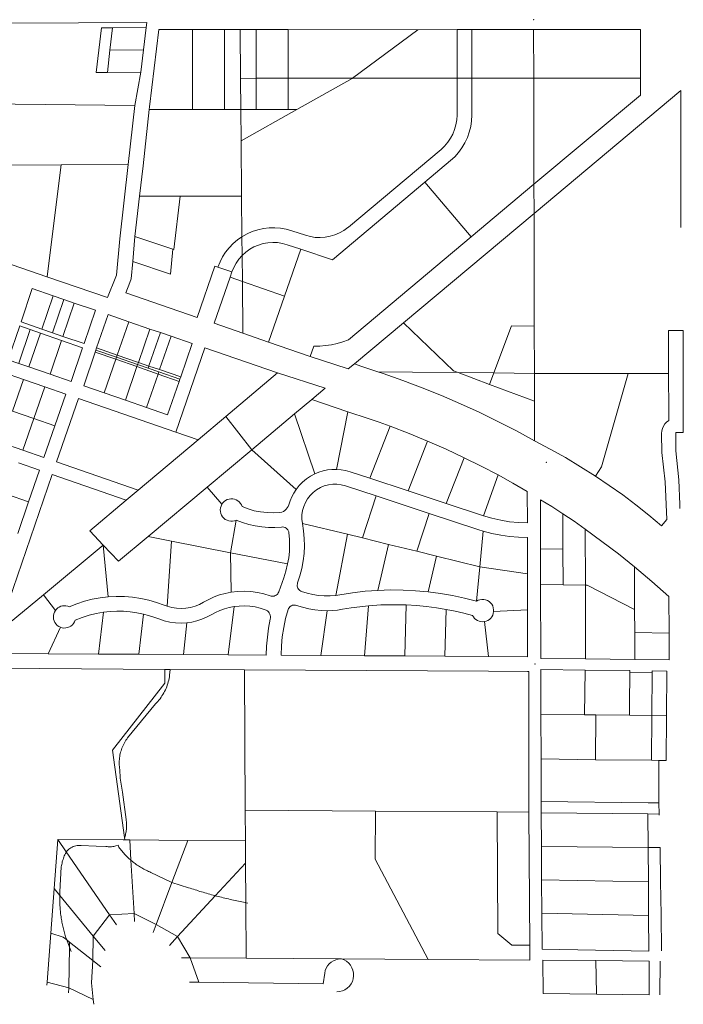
# Model space of a CAD drawing. Extents: x 383245 to 391947, y 95455 to 99861.
# Tile 5 of 5: x 388978 to 391947, y 95455 to 99861. Entities that reach past the tile are written whole.
import ezdxf

# ---------------------------------------------------------------- set-up
doc = ezdxf.new("R2010")
doc.units = 0
doc.header["$LTSCALE"] = 0.005
doc.header["$MEASUREMENT"] = 0
doc.linetypes.add('Erwl', pattern=[0.8, 0.175, -0.05, 0.35, -0.05, 0.175])
doc.layers.add('Default_1', color=5, linetype='Continuous', lineweight=18, plot=False)
doc.layers.add('E_RW_Existing', color=1, linetype='Erwl', lineweight=25)

msp = doc.modelspace()

# ---------------------------------------------------------------- linework, layer by layer
at = {"layer": 'Default_1'}
for p in [(391276.9, 99860.9), (391334.5, 97880.5), (391283.6, 96977.1)]:
    msp.add_point(p, dxfattribs=at)
at = {"layer": 'E_RW_Existing', "linetype": 'Continuous', "lineweight": 18}
for p, q in [((388935, 99844.8), (389546.7, 99849)), ((389546.7, 99849), (389543.9, 99825.4)), ((389320.6, 99624.7), (389343.9, 99824)), ((389343.9, 99824), (389393.9, 99824.4)), ((389393.9, 99824.4), (389382.2, 99724.4)), ((389543.9, 99825.4), (389393.9, 99824.4)), ((389532.2, 99725.4), (389543.9, 99825.4)), ((389601, 99816.8), (389559, 99470.9)), ((389751, 99816.9), (389601, 99816.8)), ((389751.1, 99459.4), (389751, 99816.9)), ((389751, 99816.9), (389893.7, 99816.9)), ((389893.7, 99816.9), (389963.8, 99816.9)), ((389893.7, 99459.3), (389893.7, 99816.9)), ((389963.8, 99816.9), (389965.9, 99598.4)), ((390036.4, 99816.9), (390179, 99816.9)), ((390758.7, 99815.7), (390179, 99816.9)), ((390758.7, 99815.7), (390934.5, 99817)), ((390934.5, 99817), (391000.4, 99817)), ((391276.9, 99817), (391000.4, 99817)), ((391277.5, 99599.5), (391277, 99817)), ((389382.2, 99724.4), (389370.6, 99625.1)), ((389382.2, 99724.4), (389532.2, 99725.4)), ((389532.2, 99725.4), (389520.6, 99626.1)), ((389520.6, 99626.1), (389370.6, 99625.1)), ((389492.7, 99477.6), (389520.6, 99626.1)), ((389967.2, 99459.3), (389965.9, 99598.4)), ((390217.7, 99459.5), (390465.5, 99598)), ((391277.5, 99599.5), (391755.1, 99599.9)), ((391278.9, 98994.2), (391934.9, 99544)), ((391935.9, 98930.6), (391934.9, 99544)), ((389492.7, 99477.6), (389463.3, 99213.2)), ((389557.8, 99459.4), (389530.4, 99206.5)), ((389559, 99470.9), (389557.8, 99459.4)), ((389557.8, 99459.4), (389751.1, 99459.4)), ((389751.1, 99459.4), (389893.7, 99459.3)), ((389968.5, 99319.5), (389967.2, 99459.3)), ((389968.5, 99319.5), (390217.7, 99459.5)), ((390179.1, 99459.4), (390036.4, 99459.4)), ((390179.1, 99459.4), (390217.7, 99459.5)), ((390863.1, 99280.6), (390448.7, 98932.7)), ((389463.3, 99213.2), (389426.5, 98879.6)), ((389530.4, 99206.5), (389514.2, 99071)), ((390905.5, 99230.1), (390791.2, 99134.1)), ((390791.2, 99134.1), (390377.1, 98786.5)), ((390791.2, 99134.1), (390997.3, 98888.5)), ((389514.2, 99071), (389494, 98890.3)), ((389514.2, 99071), (389695.8, 99071.3)), ((389668.2, 98832.6), (389695.8, 99071.3)), ((390694.7, 98504.6), (391278.9, 98994.2)), ((389426.5, 98879.6), (389411.9, 98717.3)), ((389483.9, 98778.2), (389494, 98890.3)), ((389494, 98890.3), (389663.2, 98834.2)), ((390256.8, 98896.2), (390195.5, 98916.6)), ((390997.3, 98888.5), (390448.9, 98428.8)), ((390235.3, 98833.7), (390174.5, 98854)), ((389653.1, 98722.5), (389663.2, 98834.2)), ((389663.2, 98834.2), (389668.2, 98832.6)), ((390162.8, 98624.3), (390235.3, 98833.7)), ((390377.1, 98786.5), (390235.3, 98833.7)), ((389476.8, 98701.4), (389483.9, 98778.2)), ((389483.9, 98778.2), (389653.1, 98722.5)), ((389851.7, 98758.2), (389772.3, 98528.2)), ((389864.9, 98753.6), (389851.7, 98758.2)), ((389927.3, 98732), (389864.9, 98753.6)), ((389408.8, 98709.8), (389370.7, 98617.1)), ((389411.9, 98717.3), (389408.8, 98709.8)), ((389919.1, 98708.4), (389847.8, 98502.2)), ((389927.3, 98732), (389919.1, 98708.4)), ((389452.5, 98638.6), (389470.6, 98685.4)), ((389470.6, 98685.4), (389476.8, 98701.4)), ((388984.3, 98508.2), (389034.8, 98657.6)), ((389772.3, 98528.2), (389452.5, 98638.6)), ((390091.3, 98418), (390162.8, 98624.3)), ((389266.2, 98411.1), (389317.1, 98560.5)), ((389322.6, 98391.7), (389373.6, 98541)), ((388927.3, 98339.3), (388978.5, 98490.9)), ((390694.7, 98504.6), (390475.4, 98320.8)), ((390918.5, 98289.3), (390694.7, 98504.6)), ((391177.8, 98491.2), (391280.1, 98489)), ((389019.6, 98307.4), (389071.1, 98458.6)), ((389655.5, 98444), (389603.9, 98294.8)), ((391879.6, 98470), (391945.6, 98470.3)), ((391880.4, 98277.2), (391879.6, 98470)), ((391945.6, 98470.3), (391946.4, 98294.9)), ((389114.1, 98274.7), (389165.6, 98425.7)), ((389750, 98411.5), (389698.5, 98262.3)), ((390277.6, 98353.1), (390091.3, 98418)), ((390294.1, 98400.3), (390277.6, 98353.1)), ((389208.6, 98242.1), (389260, 98392.8)), ((389264.9, 98222.6), (389316.3, 98373.2)), ((389806.8, 98391.9), (389676.5, 98015.1)), ((390131.5, 98280.7), (389806.8, 98391.9)), ((390277.6, 98353.1), (390448.2, 98298)), ((390475.4, 98320.8), (390448.2, 98298)), ((388901.4, 98282.9), (388996, 98250.2)), ((390344.6, 98211.8), (390131.5, 98280.7)), ((391700.6, 98277.4), (391280.6, 98277.8)), ((391581.4, 97859.9), (391700.6, 98277.4)), ((391880.4, 98277.2), (391700.6, 98277.4)), ((391946.5, 98174.9), (391946.4, 98276.9)), ((388946.9, 98108.4), (388996, 98250.2)), ((388996, 98250.2), (389090.5, 98217.6)), ((389691.6, 98242.4), (389640, 98093.1)), ((389041.5, 98075.8), (389090.5, 98217.6)), ((389090.5, 98217.6), (389185, 98184.9)), ((389185, 98184.9), (389136, 98043.1)), ((390284.5, 98161.4), (390344.6, 98211.8)), ((391946.5, 98056.6), (391946.5, 98174.9)), ((389241.7, 98165.3), (389143.7, 97881.8)), ((389676.5, 98015.1), (389241.7, 98165.3)), ((390207.8, 98097.2), (390284.5, 98161.4)), ((390284.5, 98161.4), (390446.6, 98106.7)), ((389041.5, 98075.8), (388946.9, 98108.4)), ((390016.2, 97936.6), (390207.8, 98097.2)), ((390207.8, 98097.2), (390298.1, 97828.2)), ((390446.6, 98106.7), (390395.1, 97848.2)), ((390446.6, 98106.7), (390536.9, 98076.3)), ((388992.4, 97934), (389041.5, 98075.8)), ((389136, 98043.1), (389041.5, 98075.8)), ((389136, 98043.1), (389087, 97901.4)), ((389899.7, 98084.6), (390016.2, 97936.6)), ((389776.7, 97980.5), (389676.5, 98015.1)), ((390635.7, 98041.5), (390544.2, 97808.4)), ((391850.7, 97923.6), (391849.7, 98009.4)), ((388992.4, 97934), (388897.9, 97966.7)), ((389508.7, 97755.7), (389776.7, 97980.5)), ((390715.2, 97752), (390803, 97975.1)), ((389087, 97901.4), (388992.4, 97934)), ((389816.9, 97769.6), (390016.2, 97936.6)), ((390016.2, 97936.6), (390214.5, 97758.6)), ((391864.9, 97793.1), (391850.7, 97923.6)), ((391926.6, 97802.1), (391913.8, 97931.5)), ((388972.8, 97877.3), (389067.3, 97844.7)), ((389143.7, 97881.8), (389508.7, 97755.7)), ((390966.9, 97900.8), (390886.1, 97695.6)), ((388888.8, 97144.6), (389124.1, 97825.1)), ((389067.3, 97844.7), (389018.3, 97702.9)), ((389124.1, 97825.1), (389455.1, 97710.7)), ((390455.8, 97837.5), (390544.2, 97808.4)), ((391118.3, 97823.4), (391052.3, 97640.7)), ((391553.9, 97818.1), (391581.4, 97859.9)), ((390544.2, 97808.4), (390715.2, 97752)), ((391872.7, 97624.2), (391864.9, 97793.1)), ((389018.3, 97702.9), (388923.8, 97735.6)), ((389455.1, 97710.7), (389508.7, 97755.7)), ((389552.4, 97548.1), (389816.9, 97769.6)), ((389816.9, 97769.6), (389882.5, 97692.1)), ((390572.2, 97729.7), (390435.2, 97774.9)), ((390715.2, 97752), (390886.1, 97695.6)), ((391248.7, 97749.4), (391249, 97609.4)), ((389018.3, 97702.9), (388969.3, 97561.1)), ((389455.1, 97710.7), (389291.4, 97573.4)), ((390572.2, 97729.7), (390511.9, 97541.5)), ((390809.7, 97651.4), (390572.2, 97729.7)), ((390886.1, 97695.6), (391052.3, 97640.7)), ((391307.6, 97712.5), (391308.1, 97492.9)), ((390809.7, 97651.4), (390754.7, 97482)), ((391031.7, 97578.1), (390809.7, 97651.4)), ((391408.1, 97491.7), (391407.7, 97650)), ((389921.8, 97475.3), (389946.7, 97621.4)), ((390443.9, 97558.2), (390243.1, 97607)), ((391849, 97596.1), (391872.7, 97624.2)), ((389291.4, 97573.4), (389351.6, 97509.5)), ((390392.2, 97284.6), (390443.9, 97558.2)), ((391051.9, 97571.8), (391031.7, 97578.1)), ((391051.9, 97571.8), (391036.3, 97412.5)), ((391508.5, 97330.9), (391507.9, 97580.9)), ((389419.9, 97437), (389552.4, 97548.1)), ((389552.4, 97548.1), (389656.9, 97527.5)), ((389638.2, 97235.8), (389656.9, 97527.5)), ((389656.9, 97527.5), (389921.8, 97475.3)), ((391249.2, 97543.4), (391249.5, 97380.3)), ((389084.1, 97287.3), (389351.6, 97509.5)), ((389351.6, 97509.5), (389374, 97277.8)), ((389351.6, 97509.5), (389419.9, 97437)), ((389921.8, 97475.3), (390176.9, 97425.1)), ((389923.5, 97298.7), (389921.8, 97475.3)), ((390580.8, 97307.1), (390628.4, 97513)), ((391308.1, 97492.9), (391408.1, 97491.7)), ((391408.1, 97491.7), (391409.3, 97331.4)), ((390805.4, 97300.5), (390842.1, 97460.6)), ((391036.3, 97412.5), (390842.1, 97460.6)), ((391021.1, 97258.4), (391036.3, 97412.5)), ((391249.5, 97380.3), (391036.3, 97412.5)), ((391728.3, 97412), (391728.8, 97220.9)), ((390137, 97300.5), (390159.4, 97362.5)), ((391249.5, 97380.3), (391249.9, 97220.3)), ((391308.5, 97332.9), (391409.3, 97331.4)), ((391409.3, 97331.4), (391508.5, 97330.9)), ((391516.6, 97330.8), (391508.5, 97330.9)), ((391728.8, 97220.9), (391516.6, 97330.8)), ((389138.1, 97217.2), (389084.1, 97287.3)), ((390392.2, 97284.6), (390410.2, 97287.3)), ((391883.9, 97115.7), (391882, 97279.6)), ((389331.4, 97021.8), (389353.1, 97209.1)), ((389624.9, 97240.5), (389638.2, 97235.8)), ((389911.4, 97018.3), (389937.4, 97234.1)), ((390325.4, 97015.9), (390354.3, 97216.1)), ((390520.4, 97014.7), (390537.8, 97238)), ((390707.7, 97241.9), (390700.4, 97013.6)), ((390880.3, 97012.5), (390886.4, 97221.9)), ((391098.2, 97211.9), (391249.9, 97220.3)), ((391249.9, 97220.3), (391250.3, 97010.3)), ((391729.3, 97117.9), (391728.8, 97220.9)), ((389511.4, 97020.8), (389531.9, 97200.9)), ((389711.4, 97019.6), (389726, 97161.7)), ((391057.2, 97167.3), (391075.3, 97011.3)), ((389106.4, 97023.2), (389160.5, 97142.1)), ((391883.9, 97115.7), (391729.3, 97117.9)), ((391729.3, 97117.9), (391729.3, 96997.9)), ((391883.9, 96995.7), (391883.9, 97115.7)), ((389106.4, 97023.2), (388843.7, 97024.8)), ((389331.4, 97021.8), (389106.4, 97023.2)), ((389511.4, 97020.8), (389331.4, 97021.8)), ((389711.4, 97019.6), (389511.4, 97020.8)), ((389911.4, 97018.3), (389711.4, 97019.6)), ((390081.4, 97017.3), (389911.4, 97018.3)), ((390325.4, 97015.9), (390147.4, 97016.9)), ((390520.4, 97014.7), (390325.4, 97015.9)), ((390700.4, 97013.6), (390520.4, 97014.7)), ((390880.3, 97012.5), (390700.4, 97013.6)), ((391075.3, 97011.3), (390880.3, 97012.5)), ((391250.3, 97010.3), (391075.3, 97011.3)), ((391729.3, 96997.9), (391883.9, 96995.7)), ((388855.3, 96959.5), (389627.9, 96953)), ((389627.9, 96953), (389627.5, 96891.1)), ((391255.4, 96315), (391255.5, 96944.2)), ((391309.9, 96752.6), (391308.7, 96952.6)), ((391308.7, 96952.6), (391507.8, 96950.2)), ((391505.2, 96750.2), (391507.8, 96950.2)), ((391507.8, 96950.2), (391707.9, 96947.8)), ((391707.9, 96947.8), (391707.8, 96939.6)), ((391807.8, 96938.5), (391807.9, 96946.5)), ((391873.6, 96945.8), (391807.9, 96946.5)), ((391871.3, 96745.8), (391873.6, 96945.8)), ((391706.1, 96797.9), (391707.8, 96939.6)), ((391707.8, 96939.6), (391807.8, 96938.5)), ((391807.8, 96938.5), (391805.7, 96746.8)), ((389627.5, 96891.1), (389392.9, 96591.2)), ((391705.8, 96747.9), (391706.1, 96797.9)), ((391309.9, 96752.6), (391311.2, 96552.6)), ((391505.2, 96750.2), (391309.9, 96752.6)), ((391505.2, 96750.2), (391555.9, 96749.4)), ((391553.8, 96549.3), (391555.9, 96749.4)), ((391555.9, 96749.4), (391705.8, 96747.9)), ((391705.8, 96747.9), (391805.7, 96746.8)), ((391805.7, 96746.8), (391803.9, 96546.6)), ((391805.7, 96746.8), (391871.3, 96745.8)), ((391869.5, 96545.9), (391871.3, 96745.8)), ((391553.8, 96549.3), (391311.2, 96552.5)), ((391803.9, 96546.6), (391553.8, 96549.3)), ((391836.5, 96546.3), (391803.9, 96546.6)), ((391836.5, 96546.3), (391869.5, 96545.9)), ((390568.3, 96104.3), (390569.6, 96319.2)), ((391113.4, 96315.9), (391117.4, 95771)), ((391788.4, 96306.8), (391789.5, 96156.8)), ((389132.2, 95972.8), (389148.4, 96192.3)), ((389448.4, 96190.2), (389470.4, 96190)), ((389470.4, 96190), (389730.4, 96188.2)), ((391789.5, 96156.8), (391311.6, 96161.5)), ((391789.5, 96156.8), (391790.5, 96002.6)), ((391843.5, 96156.3), (391789.5, 96156.8)), ((390805.8, 95655.5), (390568.3, 96104.3)), ((389117.5, 95773.3), (389132.2, 95972.8)), ((391790.5, 96002.6), (391312.6, 96011.7)), ((391790.5, 96002.6), (391791.6, 95852.6)), ((391847.1, 95854.4), (391845.3, 96004.4)), ((389380.2, 95855.1), (389306.8, 95760.2)), ((389490, 95860.9), (389380.2, 95855.1)), ((389588.1, 95811), (389490, 95860.9)), ((391791.6, 95852.6), (391313.6, 95861.7)), ((391791.6, 95852.6), (391792.6, 95692.6)), ((391849.7, 95694.4), (391847.1, 95854.4)), ((389684.1, 95757.4), (389588.1, 95811)), ((389117.5, 95773.3), (389172.6, 95755.3)), ((389306.8, 95760.2), (389305.4, 95650.2)), ((389741.1, 95661.9), (389684.1, 95757.4)), ((391117.4, 95771), (391179.8, 95719.3)), ((391179.8, 95719.3), (391259.8, 95718.8)), ((391792.6, 95692.6), (391314.7, 95701.7)), ((389305.4, 95650.2), (389300, 95550.3)), ((389779.2, 95553.8), (389741.1, 95661.9)), ((391319.4, 95502.3), (391318.3, 95652.3)), ((391793.2, 95647.7), (391794.3, 95497.5)), ((391842.2, 95496.9), (391843.2, 95647.2)), ((390335.4, 95546.7), (390342.6, 95594)), ((389779.2, 95553.8), (389738.4, 95554.3)), ((389779.2, 95553.8), (390335.4, 95546.7)), ((389307.7, 95475.7), (389197.8, 95527.7))]:
    msp.add_line(p, q, dxfattribs=at)
for points in [[(389963.8, 99816.9), (389963.8, 99816.9), (390036.4, 99816.9)], [(390036.4, 99459.4), (390036.4, 99598.5), (390036.4, 99816.9)], [(390179, 99816.9), (390179, 99598.6), (390179.1, 99459.4)], [(390465.5, 99598), (390466.6, 99598.8), (390758.7, 99815.7)], [(390934.5, 99433.8), (390934.5, 99599.2), (390934.5, 99817)], [(391000.4, 99817), (391000.4, 99599.3), (391000.5, 99433.8)], [(391755, 99817.1), (391277, 99817), (391276.9, 99817)], [(391755.1, 99523.8), (391755.1, 99599.9), (391755, 99817.1)], [(389370.6, 99625.1), (389370.6, 99625.1), (389320.6, 99624.7)], [(389965.9, 99598.4), (390036.4, 99598.5), (390179, 99598.6), (390466.6, 99598.8), (390934.5, 99599.2), (391000.4, 99599.3), (391277.5, 99599.5)], [(391278.9, 98994.2), (391278.6, 99124.4), (391277.5, 99599.5)], [(390997.3, 98888.5), (391278.6, 99124.4), (391755.1, 99523.8)], [(388666.3, 99486), (388674.8, 99485.9), (388690.4, 99485.7), (389492.7, 99477.6)], [(390036.4, 99459.4), (389967.2, 99459.3), (389893.7, 99459.3)], [(390863.1, 99280.6), (390879, 99295.5), (390893.2, 99312.1), (390905.5, 99330.1), (390915.8, 99349.3), (390923.9, 99369.6), (390929.8, 99390.6), (390933.4, 99412.1), (390934.5, 99433.8)], [(391000.5, 99433.8), (390999.2, 99408.1), (390995.5, 99382.6), (390989.3, 99357.6), (390980.7, 99333.2), (390969.8, 99309.9), (390956.7, 99287.7), (390941.6, 99266.8), (390924.4, 99247.6), (390905.5, 99230.1)], [(389968.5, 99319.5), (389970.9, 99071.9), (389972.6, 98889.6)], [(388675.7, 99210.1), (389163.4, 99212), (389463.3, 99213.2)], [(389163.4, 99212), (389100.7, 98711.7), (389100.4, 98709.8)], [(389695.8, 99071.3), (389970.9, 99071.9), (389970.9, 99071.9)], [(391280.6, 98277.8), (391280.1, 98489), (391278.9, 98994.2)], [(389972.6, 98889.6), (389972.6, 98889.6), (389995.1, 98902.3), (390018.6, 98912.7), (390043.1, 98920.7), (390068.3, 98926.3), (390093.8, 98929.4), (390119.6, 98930), (390145.3, 98928), (390170.7, 98923.6), (390195.5, 98916.6)], [(390256.8, 98896.2), (390278.4, 98890.3), (390300.5, 98886.9), (390322.8, 98885.9), (390345.1, 98887.5), (390367.1, 98891.5), (390388.5, 98898), (390409, 98906.8), (390428.4, 98917.8), (390446.5, 98930.9), (390448.7, 98932.7)], [(389864.9, 98753.6), (389874.3, 98777), (389885.9, 98799.5), (389899.6, 98820.7), (389915.3, 98840.4), (389932.8, 98858.6), (389951.9, 98875.1), (389972.6, 98889.6)], [(389972.6, 98889.6), (389973.4, 98806.1), (389974.5, 98689.3), (389976.7, 98457.6)], [(390174.5, 98854), (390153.5, 98859.7), (390132, 98863.1), (390110.3, 98864.1), (390088.6, 98862.6), (390067.1, 98858.7), (390046.3, 98852.5), (390026.2, 98844.1), (390007.2, 98833.4), (389989.6, 98820.7), (389973.4, 98806.1), (389958.8, 98789.7), (389946.1, 98771.7), (389935.6, 98752.4), (389927.3, 98732)], [(389370.7, 98617.1), (389100.4, 98709.8), (388827, 98803.5)], [(389919.1, 98708.4), (389974.5, 98689.3), (390162.8, 98624.3)], [(389034.8, 98657.6), (389128, 98625.5), (389175.3, 98609.3), (389222.5, 98593), (389317.1, 98560.5)], [(389077.1, 98476.2), (389127.8, 98625), (389128, 98625.5)], [(389124.4, 98460), (389124.4, 98460.1), (389175.3, 98609.3)], [(389171.7, 98443.7), (389222.5, 98592.7), (389222.5, 98593)], [(389373.6, 98541), (389466.4, 98509.1), (389560.9, 98476.5), (389608.2, 98460.3), (389655.5, 98444), (389750, 98411.5)], [(388978.5, 98490.9), (389025.7, 98474.5), (389071.1, 98458.6), (389165.6, 98425.7), (389260, 98392.8)], [(388984.3, 98508.2), (389077.1, 98476.2), (389124.4, 98460), (389171.7, 98443.7), (389266.2, 98411.1)], [(389466.4, 98509.1), (389414.8, 98359.9), (389411.6, 98350.6)], [(389847.8, 98502.2), (389976.7, 98457.6), (390091.3, 98418)], [(391079.5, 98229), (391098.5, 98279.8), (391177.8, 98491.2)], [(388974.6, 98322.9), (388974.7, 98323.3), (389025.7, 98474.5)], [(389560.9, 98476.5), (389509.4, 98327.4), (389506, 98317.6)], [(389608.2, 98460.3), (389556.6, 98311.2), (389556.6, 98311.1), (389553.2, 98301.2)], [(390448.9, 98428.8), (390424.1, 98419.6), (390398.8, 98412.1), (390373, 98406.5), (390346.8, 98402.6), (390320.5, 98400.5), (390294.1, 98400.3)], [(389316.3, 98373.2), (389319.5, 98382.6), (389322.6, 98391.7)], [(389316.3, 98373.2), (389408.3, 98341.1), (389502.7, 98308.2), (389597.1, 98275.3), (389691.6, 98242.4)], [(389319.5, 98382.6), (389319.6, 98382.6), (389411.6, 98350.6), (389506, 98317.6), (389553.2, 98301.2), (389600.4, 98284.7), (389694.8, 98251.8)], [(389322.6, 98391.7), (389414.8, 98359.9), (389509.4, 98327.4), (389556.6, 98311.1), (389603.9, 98294.8), (389698.5, 98262.3)], [(389411.6, 98350.6), (389408.3, 98341.1), (389356.4, 98191.1), (389356.4, 98191)], [(388927.3, 98339.3), (388974.6, 98322.9), (389019.6, 98307.4), (389114.1, 98274.7), (389208.6, 98242.1)], [(389506, 98317.6), (389502.7, 98308.2), (389450.9, 98158.4), (389450.9, 98158.4)], [(391281.3, 97976.2), (391199.9, 98020.7), (391117.6, 98063.3), (391034.2, 98103.9), (390950, 98142.5), (390864.8, 98179.2), (390778.9, 98213.9), (390692.1, 98246.6), (390604.6, 98277.2), (390580.1, 98285.5), (390504.3, 98311), (390475.4, 98320.8)], [(389600.4, 98284.7), (389597.1, 98275.3), (389545.4, 98125.7), (389545.4, 98125.7)], [(389776.7, 97980.5), (389899.7, 98084.6), (390131.5, 98280.7)], [(390580.1, 98285.5), (390735.9, 98283.7), (390939.3, 98281.5), (391098.5, 98279.8), (391280.6, 98277.8)], [(391079.5, 98229), (390939.3, 98281.5), (390918.5, 98289.3)], [(391281.3, 97976.2), (391281.2, 98033.6), (391280.9, 98153.5), (391280.6, 98277.8)], [(391881.3, 98066.5), (391881.1, 98108.9), (391880.4, 98276.8), (391880.4, 98277.2)], [(391946.4, 98276.9), (391946.4, 98277.2), (391946.4, 98294.9)], [(389264.9, 98222.6), (389356.4, 98191), (389450.9, 98158.4), (389545.4, 98125.7), (389635.3, 98094.7), (389640, 98093.1)], [(389691.6, 98242.4), (389694.8, 98251.8), (389698.5, 98262.3)], [(391280.9, 98153.5), (391280.8, 98153.5), (391079.5, 98229)], [(390536.9, 98076.3), (390586.4, 98059.2), (390635.7, 98041.5)], [(391849.7, 98009.4), (391850.6, 98020.7), (391853.4, 98031.7), (391858, 98042.1), (391864.3, 98051.6), (391872.1, 98059.8), (391881.3, 98066.5)], [(391913.8, 97931.5), (391913.4, 98013.9), (391946.4, 98014), (391946.5, 98056.5), (391946.5, 98056.6)], [(390635.7, 98041.5), (390719.7, 98009.3), (390803, 97975.1)], [(390803, 97975.1), (390885.4, 97939), (390966.9, 97900.8)], [(391553.9, 97818.1), (391487.4, 97860.4), (391419.8, 97900.9), (391351.1, 97939.5), (391281.3, 97976.2)], [(390966.9, 97900.8), (391043, 97863), (391118.3, 97823.4)], [(390214.5, 97758.6), (390228.2, 97775.8), (390243.5, 97791.5), (390260.5, 97805.6), (390278.7, 97817.9), (390298.1, 97828.2)], [(390298.1, 97828.2), (390316.6, 97835.8), (390335.7, 97841.6), (390355.3, 97845.7), (390375.1, 97847.9), (390395.1, 97848.2)], [(390395.1, 97848.2), (390415.6, 97846.6), (390436, 97843), (390455.8, 97837.5)], [(391118.3, 97823.4), (391183.9, 97787), (391248.7, 97749.4)], [(390435.2, 97774.9), (390416.7, 97779.7), (390397.6, 97782.1), (390378.4, 97782), (390359.4, 97779.4), (390340.9, 97774.4), (390323.1, 97767), (390306.5, 97757.4), (390291.3, 97745.7), (390277.7, 97732.2), (390265.9, 97717), (390256.3, 97700.4), (390248.8, 97682.7), (390243.7, 97664.2), (390241, 97645.2), (390240.8, 97626), (390243.1, 97607)], [(391849, 97596.1), (391792.3, 97643.5), (391734.4, 97689.4), (391675.4, 97733.9), (391615.2, 97776.8), (391553.9, 97818.1)], [(391931.5, 97673.4), (391930.8, 97690.9), (391926.6, 97802.1)], [(390182.1, 97690.2), (390187.9, 97708.3), (390195.3, 97725.8), (390204.1, 97742.6), (390214.5, 97758.6)], [(389946.7, 97621.4), (389938.7, 97618.5), (389930.4, 97616.9), (389922, 97616.8), (389913.6, 97618.1), (389905.6, 97620.8), (389898.1, 97624.9), (389891.5, 97630.1), (389885.8, 97636.3), (389881.2, 97643.5), (389878, 97651.3), (389876, 97659.5), (389875.5, 97668), (389876.5, 97676.4), (389878.8, 97684.5), (389882.5, 97692.1)], [(389882.5, 97692.1), (389887.2, 97698.8), (389893, 97704.7), (389899.6, 97709.5), (389907, 97713.1), (389914.8, 97715.5), (389923, 97716.6), (389931.2, 97716.4), (389939.2, 97714.8), (389946.9, 97711.9), (389954, 97707.8), (389960.3, 97702.6), (389965.7, 97696.4), (389970.1, 97689.4), (389973.2, 97681.8)], [(390142.4, 97656.2), (390150.2, 97657.7), (390157.6, 97660.6), (390164.4, 97664.6), (390170.4, 97669.8), (390175.4, 97675.9), (390179.4, 97682.8), (390182.1, 97690.2)], [(391507.9, 97580.9), (391458.2, 97616), (391407.7, 97650), (391358, 97681.8), (391307.6, 97712.5)], [(389973.2, 97681.8), (390000.1, 97671.4), (390027.8, 97663.4), (390056.1, 97657.8), (390084.8, 97654.8), (390113.6, 97654.2), (390142.4, 97656.2)], [(390149.7, 97590.6), (390120.2, 97588.4), (390090.5, 97588.4), (390060.9, 97590.7), (390031.6, 97595.1), (390002.6, 97601.7), (389974.3, 97610.5), (389946.7, 97621.4)], [(390243.1, 97607), (390248.2, 97573.5), (390251.1, 97539.8), (390251.7, 97505.9), (390250.1, 97472.1), (390246.3, 97438.5), (390240.2, 97405.1), (390231.9, 97372.3), (390221.5, 97340.1)], [(391052.3, 97640.7), (391090.7, 97629.4), (391129.7, 97620.6), (391169.2, 97614.3), (391209, 97610.6), (391249, 97609.4)], [(390182.9, 97564.2), (390181.8, 97569.3), (390179.9, 97574.2), (390177.2, 97578.6), (390173.7, 97582.5), (390169.7, 97585.8), (390165.1, 97588.3), (390160.1, 97589.9), (390155, 97590.7), (390149.7, 97590.6)], [(390176.9, 97425.1), (390181.6, 97452.6), (390184.6, 97480.4), (390185.8, 97508.4), (390185.2, 97536.3), (390182.9, 97564.2)], [(390628.4, 97513), (390511.9, 97541.5), (390443.9, 97558.2)], [(391249.2, 97543.4), (391209.2, 97544.5), (391169.3, 97547.8), (391129.8, 97553.5), (391090.6, 97561.5), (391051.9, 97571.8)], [(391507.9, 97580.9), (391582.7, 97526.3), (391656.2, 97470), (391728.3, 97412)], [(390842.1, 97460.6), (390754.7, 97482), (390628.4, 97513)], [(391308.1, 97492.9), (391308.5, 97332.9), (391309.2, 97001.8)], [(390159.4, 97362.5), (390169.3, 97393.5), (390176.9, 97425.1)], [(391882, 97279.6), (391805.8, 97346.6), (391728.3, 97412)], [(390221.5, 97340.1), (390220.2, 97335.6), (390219.7, 97330.9), (390219.9, 97326.2), (390220.9, 97321.6), (390222.5, 97317.2), (390224.9, 97313.1), (390227.8, 97309.4), (390231.3, 97306.2), (390235.2, 97303.6), (390239.5, 97301.7)], [(389801.1, 97254.3), (389824.1, 97266.8), (389848, 97277.5), (389872.6, 97286.5), (389897.9, 97293.6), (389923.5, 97298.7)], [(389923.5, 97298.7), (389952.9, 97302.2), (389982.5, 97303.2), (390012.1, 97301.7), (390041.4, 97297.8), (390070.3, 97291.3), (390098.6, 97282.4)], [(390098.6, 97282.4), (390103.1, 97281.2), (390107.8, 97280.7), (390112.5, 97280.9), (390117.1, 97281.8), (390121.5, 97283.5), (390125.6, 97285.8), (390129.3, 97288.8), (390132.5, 97292.2), (390135, 97296.2), (390137, 97300.5)], [(390239.5, 97301.7), (390264.1, 97293.9), (390289.3, 97288), (390314.9, 97284.1), (390340.6, 97282.3), (390366.5, 97282.4), (390392.2, 97284.6)], [(390410.2, 97287.3), (390466.8, 97296.3), (390523.6, 97302.9), (390580.8, 97307.1)], [(390580.8, 97307.1), (390637, 97308.9), (390693.2, 97308.4), (390749.4, 97305.6), (390805.4, 97300.5)], [(390805.4, 97300.5), (390859.9, 97293.2), (390914.1, 97283.8), (390967.9, 97272.2), (391021.1, 97258.4)], [(391508.5, 97330.9), (391509.2, 97002.3), (391509.2, 97000)], [(388878, 97116), (388905.5, 97138.8), (389084.1, 97287.3)], [(389200.3, 97233.8), (389233.8, 97247.1), (389268, 97258.2), (389302.9, 97267.1), (389338.3, 97273.6), (389374, 97277.8)], [(389374, 97277.8), (389410.5, 97279.7), (389447.1, 97279.2), (389483.5, 97276.2), (389519.7, 97270.8), (389555.4, 97263.1), (389590.6, 97253), (389624.9, 97240.5)], [(389638.2, 97235.8), (389658.6, 97230.4), (389679.4, 97227.3), (389700.5, 97226.3), (389721.6, 97227.6), (389742.4, 97231), (389762.8, 97236.7), (389782.4, 97244.5), (389801.1, 97254.3)], [(391021.1, 97258.4), (391028.7, 97262.5), (391036.9, 97265.2), (391045.4, 97266.4), (391054, 97266.2), (391062.4, 97264.5), (391070.5, 97261.4), (391077.8, 97256.9), (391084.3, 97251.3), (391089.8, 97244.6), (391094, 97237.1), (391096.8, 97229), (391098.2, 97220.5), (391098.2, 97211.9)], [(389160.5, 97142.1), (389153.2, 97145.8), (389146.6, 97150.5), (389140.8, 97156.3), (389136.1, 97163), (389132.5, 97170.3), (389130.2, 97178.2), (389129.1, 97186.3), (389129.4, 97194.4), (389131.1, 97202.5), (389134, 97210.1), (389138.1, 97217.2)], [(389138.1, 97217.2), (389143, 97223.2), (389148.8, 97228.3), (389155.3, 97232.5), (389162.4, 97235.7), (389169.9, 97237.7), (389177.7, 97238.5), (389185.4, 97238.1), (389193, 97236.6), (389200.3, 97233.8)], [(389353.1, 97209.1), (389320.7, 97203.4), (389288.7, 97195.5), (389257.3, 97185.5), (389226.7, 97173.3)], [(389531.9, 97200.9), (389502.5, 97206.9), (389472.8, 97211), (389442.9, 97213.3), (389412.9, 97213.7), (389382.9, 97212.3), (389353.1, 97209.1)], [(389937.4, 97234.1), (389915.8, 97230), (389894.7, 97224.2), (389874.1, 97216.9), (389854, 97207.9), (389834.8, 97197.5)], [(390076.1, 97220.4), (390053.8, 97227.4), (390030.9, 97232.6), (390007.6, 97235.9), (389984.2, 97237.2), (389960.7, 97236.6), (389937.4, 97234.1)], [(390099.4, 97178), (390100.3, 97183.8), (390100.1, 97189.7), (390099.1, 97195.4), (390097.1, 97201), (390094.3, 97206.1), (390090.7, 97210.7), (390086.4, 97214.7), (390081.5, 97217.9), (390076.1, 97220.4)], [(390179.1, 97220.8), (390167.9, 97180.9), (390159.1, 97140.4), (390152.8, 97099.5), (390148.8, 97058.3), (390147.4, 97016.9)], [(390217.1, 97239.6), (390212.5, 97240.9), (390207.8, 97241.4), (390203.1, 97241.1), (390198.4, 97240.1), (390194, 97238.3), (390190, 97235.9), (390186.4, 97232.8), (390183.3, 97229.2), (390180.8, 97225.2), (390179.1, 97220.8)], [(390354.3, 97216.1), (390326.3, 97216.9), (390298.5, 97219.7), (390270.9, 97224.4), (390243.7, 97231.1), (390217.1, 97239.6)], [(390421.9, 97222.4), (390399.5, 97219), (390377, 97216.9), (390354.3, 97216.1)], [(390537.8, 97238), (390499.1, 97233.9), (390460.4, 97228.7), (390421.9, 97222.4)], [(390707.7, 97241.9), (390651, 97243), (390594.4, 97241.7), (390537.8, 97238)], [(390886.4, 97221.9), (390842, 97229.2), (390797.4, 97235), (390752.6, 97239.2), (390707.7, 97241.9)], [(391003.3, 97194.9), (390964.6, 97205.1), (390925.7, 97214.1), (390886.4, 97221.9)], [(391098.2, 97211.9), (391096.7, 97203.9), (391094.1, 97196.2), (391090.2, 97189.1), (391085.2, 97182.7), (391079.2, 97177.2), (391072.4, 97172.7), (391065, 97169.4), (391057.2, 97167.3)], [(389226.7, 97173.3), (389223.6, 97165.7), (389219.3, 97158.8), (389213.9, 97152.6), (389207.5, 97147.4), (389200.4, 97143.3), (389192.7, 97140.4), (389184.7, 97138.9), (389176.5, 97138.6), (389168.4, 97139.7), (389160.5, 97142.1)], [(389600.5, 97179.2), (389578, 97187.6), (389555.1, 97194.8), (389531.9, 97200.9)], [(389726, 97161.7), (389700.5, 97160.3), (389674.9, 97161.4), (389649.6, 97164.9), (389624.7, 97170.9), (389600.5, 97179.2)], [(389834.8, 97197.5), (389814.4, 97186.6), (389793.2, 97177.5), (389771.3, 97170.3), (389748.9, 97165), (389726, 97161.7)], [(390081.4, 97017.3), (390082.7, 97057.8), (390086.1, 97098.2), (390091.7, 97138.3), (390099.4, 97178)], [(391057.2, 97167.3), (391049.1, 97166.5), (391041, 97167.1), (391033.1, 97168.9), (391025.6, 97172), (391018.7, 97176.3), (391012.6, 97181.6), (391007.4, 97187.9), (391003.3, 97194.9)], [(391309.2, 97001.8), (391509.2, 97000), (391729.3, 96997.9)], [(389651.3, 96953), (389649.1, 96927.4), (389647.9, 96919.8), (389646.6, 96912.3), (389644.9, 96904.8), (389643, 96897.4), (389640.9, 96890.1), (389638.4, 96882.8), (389635.8, 96875.6), (389632.9, 96868.6), (389629.8, 96861.6), (389626.4, 96854.7), (389622.8, 96848), (389618.9, 96841.3), (389614.8, 96834.9), (389610.5, 96828.5), (389606, 96822.3), (389601.3, 96816.3), (389596.4, 96810.4), (389591.3, 96804.7), (389586, 96799.2), (389461, 96647), (389457.2, 96641.7), (389453.5, 96636.3), (389450.1, 96630.7), (389446.9, 96625.1), (389443.8, 96619.3), (389441, 96613.4), (389438.3, 96607.5), (389435.9, 96601.4), (389433.7, 96595.3), (389431.7, 96589.1), (389429.9, 96582.8), (389428.3, 96576.5), (389426.9, 96570.1), (389425.8, 96563.7), (389424.9, 96557.2), (389424.2, 96550.7), (389423.7, 96544.2), (389423.5, 96537.7), (389423.5, 96531.2), (389423.7, 96524.6), (389424.1, 96518.1), (389424.8, 96511.6), (389425.6, 96505.2), (389428.4, 96466.2), (389437.5, 96403.3), (389454.4, 96281.9), (389455.2, 96276.9), (389455.8, 96271.9), (389456.3, 96266.9), (389456.6, 96261.9), (389456.7, 96256.9), (389456.7, 96251.9), (389456.6, 96246.9), (389456.3, 96241.8), (389455.8, 96236.8), (389455.1, 96231.9), (389454.3, 96226.9), (389453.4, 96222), (389452.3, 96217.1), (389451, 96212.2), (389449.6, 96207.4), (389448, 96202.6), (389447, 96200.4)], [(389983.5, 96951.9), (389651.3, 96953), (389627.9, 96953)], [(391255.5, 96944.2), (391249.9, 96944.3), (391074.9, 96945.3), (389983.5, 96951.9)], [(389983.5, 96951.9), (389987, 96322.9), (389987.7, 96186.4), (389988.3, 96086.4), (389989.3, 95909.4), (389990.6, 95660.4)], [(389392.9, 96591.2), (389447, 96200.4), (389448.4, 96190.2)], [(391311.2, 96552.6), (391311.2, 96552.5), (391310.1, 96361.9)], [(391838.2, 96301.1), (391838.1, 96306.2), (391837.8, 96356.2), (391836.5, 96546.3)], [(391310.1, 96361.9), (391789, 96356.8), (391837.8, 96356.2)], [(391314.7, 95701.7), (391313.6, 95861.7), (391312.6, 96011.7), (391311.6, 96161.5), (391310.5, 96311.8), (391310.1, 96361.9)], [(389987, 96322.9), (390569.6, 96319.2), (391113.4, 96315.9), (391255.4, 96315)], [(391255.4, 96315), (391259.8, 95718.8), (391260.3, 95652.8), (391260.3, 95652.7)], [(391310.5, 96311.8), (391788.4, 96306.8), (391838.1, 96306.2)], [(389148.4, 96192.3), (389186.9, 96136.2), (389380.2, 95855.1), (389410.8, 95810.6)], [(389148.4, 96192.3), (389441.2, 96190.2), (389448.4, 96190.2)], [(389418.1, 96167), (389408.9, 96164.3), (389404.2, 96162.6), (389399.4, 96161.2), (389394.5, 96160.2), (389389.5, 96159.5), (389384.5, 96159.1), (389379.5, 96159.1), (389374.5, 96159.4), (389369.6, 96160.1), (389363.4, 96161.4), (389320.5, 96162.6), (389253.9, 96164.9), (389247.9, 96165.5), (389241.8, 96165.6), (389235.8, 96165.2), (389229.8, 96164.2), (389223.9, 96162.7), (389218.1, 96160.8), (389212.6, 96158.3), (389207.3, 96155.3), (389202.3, 96151.9), (389197.6, 96148.1), (389193.2, 96143.9), (389189.2, 96139.3), (389186.9, 96136.2), (389185.7, 96134.4), (389182.5, 96129.2), (389179.9, 96123.8), (389177.7, 96118.5), (389175.7, 96113.3), (389173.8, 96108), (389172.1, 96102.6), (389170.5, 96097.2), (389169, 96091.8), (389167.7, 96086.4), (389166.4, 96080.9), (389165.4, 96075.3), (389164.4, 96069.8), (389157.9, 95958), (389157.6, 95951.8), (389157.4, 95945.6), (389157.4, 95942.1), (389157.3, 95939.4), (389157.3, 95933.2), (389157.3, 95927), (389157.3, 95920.8), (389157.5, 95914.6), (389157.7, 95908.4), (389157.9, 95902.3), (389158.3, 95896.1), (389158.7, 95889.9), (389159.1, 95883.7), (389159.6, 95877.5), (389160.2, 95871.3), (389160.9, 95865.2), (389161.6, 95859), (389162.4, 95852.9), (389163.2, 95846.7), (389164.1, 95840.6), (389165.1, 95834.5), (389166.1, 95828.4), (389167.2, 95822.3), (389168.4, 95816.2), (389169.6, 95810.1), (389170.9, 95804), (389172.3, 95798), (389173.7, 95791.9), (389175.2, 95785.9), (389176.7, 95779.9), (389178.3, 95773.9), (389180, 95767.9), (389181.7, 95762), (389183.5, 95756.1), (389188.7, 95742.5), (389201.2, 95710.1), (389208.4, 95691.3)], [(389998.5, 95907.6), (389989.3, 95909.4), (389987.1, 95909.8), (389979.6, 95911.3), (389972, 95912.8), (389964.4, 95914.3), (389956.8, 95915.9), (389949.3, 95917.5), (389941.7, 95919.1), (389934.2, 95920.8), (389926.6, 95922.5), (389919.1, 95924.2), (389911.6, 95926), (389904.1, 95927.7), (389896.5, 95929.6), (389889, 95931.4), (389881.5, 95933.3), (389874, 95935.1), (389866.6, 95937.1), (389859.1, 95939), (389853.4, 95940.5), (389851.6, 95941), (389844.1, 95943), (389836.7, 95945), (389829.2, 95947.1), (389821.8, 95949.2), (389814.4, 95951.3), (389807, 95953.5), (389799.5, 95955.7), (389792.1, 95957.9), (389784.7, 95960.1), (389777.3, 95962.4), (389770, 95964.7), (389762.6, 95967), (389755.2, 95969.3), (389747.9, 95971.7), (389740.5, 95974.1), (389733.2, 95976.5), (389659.4, 96000.2), (389655.6, 96001.4), (389565.5, 96044.8), (389560.1, 96047.1), (389554.8, 96049.4), (389549.6, 96051.8), (389544.4, 96054.3), (389539.2, 96056.9), (389534.1, 96059.6), (389529, 96062.4), (389524, 96065.3), (389519.1, 96068.3), (389514.1, 96071.3), (389509.3, 96074.4), (389504.5, 96077.6), (389499.7, 96080.9), (389495, 96084.3), (389490.4, 96087.8), (389485.8, 96091.3), (389481.3, 96094.9), (389476.9, 96098.6), (389475.8, 96099.6), (389472.5, 96102.4), (389468.2, 96106.3), (389463.9, 96110.2), (389459.8, 96114.2), (389455.7, 96118.2), (389451.6, 96122.4), (389447.7, 96126.6), (389443.8, 96130.9), (389440, 96135.2), (389436.2, 96139.6), (389432.6, 96144.1), (389429, 96148.6), (389425.5, 96153.2), (389422.1, 96157.9), (389418.1, 96167)], [(389470.4, 96190), (389475.8, 96099.6), (389490, 95860.9), (389492.1, 95825.8)], [(389730.4, 96188.2), (389659.4, 96000.2), (389588.1, 95811), (389574.9, 95776)], [(389730.4, 96188.2), (389987.1, 96186.5), (389987.7, 96186.4)], [(391845.3, 96004.4), (391843.6, 96154.4), (391843.5, 96156.3)], [(389647.7, 95718), (389684.1, 95757.4), (389853.4, 95940.5), (389988.3, 96086.4)], [(389132.2, 95972.8), (389157.4, 95942.1), (389306.8, 95760.2), (389360.5, 95694.7)], [(389100.3, 95539.7), (389101.3, 95553.9), (389117.5, 95773.3)], [(389172.6, 95755.3), (389188.7, 95742.5), (389201.6, 95732.3)], [(389201.6, 95732.3), (389201.2, 95710.1), (389197.8, 95527.7), (389197.8, 95527.3), (389197.4, 95505.4)], [(389201.6, 95732.3), (389305.4, 95650.2), (389341.3, 95621.8)], [(389990.6, 95660.4), (389741.1, 95661.9), (389701.5, 95662.1)], [(389990.6, 95660.4), (390415.2, 95657.9), (390415.5, 95657.9), (390416.1, 95657.9), (390416.7, 95657.9), (390417.2, 95657.9), (390805.8, 95655.5), (391260.3, 95652.8)], [(390342.6, 95594), (390345.2, 95605.4), (390349.5, 95616.2), (390355.5, 95626.2), (390363, 95635.1), (390371.7, 95642.8), (390381.5, 95649.1), (390392.2, 95653.7), (390403.4, 95656.7), (390415, 95657.8), (390415.2, 95657.9)], [(390417.2, 95657.9), (390429.1, 95653.4), (390440.1, 95647.1), (390449.8, 95639), (390458.1, 95629.4), (390464.6, 95618.5), (390469.1, 95606.7), (390471.7, 95594.2), (390472.1, 95581.6), (390470.3, 95569), (390466.5, 95556.9), (390460.7, 95545.6), (390453, 95535.5), (390443.8, 95526.8), (390433.2, 95519.8), (390421.6, 95514.7), (390409.4, 95511.6), (390396.7, 95510.6)], [(391793.2, 95647.7), (391555.7, 95650), (391318.3, 95652.3)], [(391558.1, 95499.9), (391558.1, 95503.4), (391555.7, 95650)], [(389197.8, 95527.7), (389197.8, 95527.7), (389101.3, 95553.9)], [(389300, 95550.3), (389307.7, 95475.7), (389309.8, 95454.5)], [(391319.4, 95502.3), (391558.1, 95499.9), (391794.3, 95497.5)]]:
    msp.add_lwpolyline(points, dxfattribs=at)

doc.saveas('drawing.dxf')
